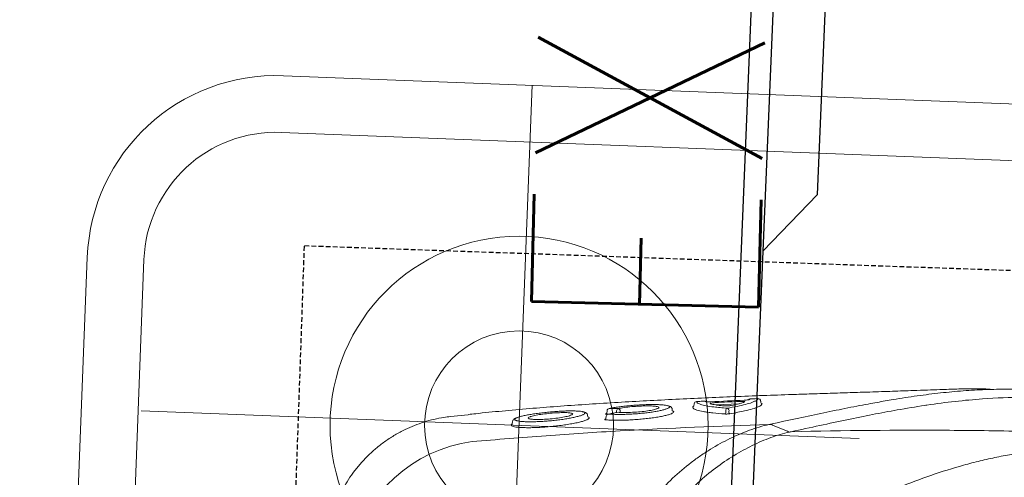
# Model space of a CAD drawing. Header units: millimetres. Extents: x 256680 to 410391, y -77299 to -22623.
# Tile 16 of 202: x 258449 to 258710, y -26248 to -26127. Entities that reach past the tile are written whole.
import ezdxf

# ---------------------------------------------------------------- set-up
doc = ezdxf.new("R2010")
doc.units = ezdxf.units.MM
doc.header["$LTSCALE"] = 2.5
doc.linetypes.add('11aa1PB-bd$0$11aa1PB-af$0$TRATTEGGIATA', pattern=[0.75, 0.5, -0.25])
for name, color, linetype, lineweight in [('CKD Equipments', 252, 'Continuous', 0), ('FURNITURES', 30, 'Continuous', 15), ('HATCH LIGHT', 250, 'Continuous', 0), ('K Equipment', 30, 'Continuous', 9), ('ROOM TEXT', 7, 'Continuous', 5)]:
    doc.layers.add(name, color=color, linetype=linetype, lineweight=lineweight)
doc.layers.add('Edges', color=7, linetype='Continuous')
doc.layers.add('FAINTEQUIP', color=253, linetype='Continuous')
doc.styles.add('MTEXT', font='romans.shx', dxfattribs={"width": 0.85})

# ---------------------------------------------------------------- blocks, each defined once
blk = doc.blocks.new('awreg')
at = {"layer": 'K Equipment'}
for p, q in [((60701.19, 14430.21, -7.42), (61051.19, 14430.24, -7.42)), ((60701.19, 14415.21, -7.42), (61051.19, 14415.24, -7.42)), ((60741.2, 14224.36, -7.42), (60741.19, 14414.36, -7.42)), ((60651.19, 14380.2, -7.42), (60651.22, 13980.2, -7.42)), ((60666.19, 14380.21, -7.42), (60666.22, 13980.21, -7.42)), ((60651.19, 14314.35, -7.42), (60841.19, 14314.37, -7.42))]:
    blk.add_line(p, q, dxfattribs=at)
for radius in [50, 25]:
    blk.add_circle((60741.19, 14314.36, -7.42), radius, dxfattribs=at)
for radius in [50, 35]:
    blk.add_arc((60701.19, 14380.21, -7.42), radius, 90.004, 180.004, dxfattribs=at)
blk = doc.blocks.new('G$C62143A14')
at = {"linetype": 'Continuous', "lineweight": 0}
for p, q in [((293.32, 389.13), (293.32, 389.13)), ((293.99, 384.45), (293.33, 389.13)), ((291.52, 372.86), (291.75, 373.03)), ((291.75, 373.03), (291.89, 372.94)), ((292.68, 372.68), (292.07, 372.73)), ((294.69, 352.82), (294.55, 352.56)), ((294.69, 352.82), (295.04, 352.87)), ((295.02, 347.96), (294.44, 348.02)), ((295.57, 347.57), (295.56, 347.78)), ((295.62, 347.42), (295.63, 347.34)), ((296.51, 347.79), (295.72, 347.85)), ((297.11, 347.26), (297.12, 347.17)), ((297.14, 330.54), (297.51, 330.6)), ((299.19, 324.84), (298.65, 324.89)), ((299.65, 313.02), (299.11, 319.03)), ((299.93, 306.87), (299.54, 307.1)), ((300.25, 307.25), (300.6, 307.28))]:
    blk.add_line(p, q, dxfattribs=at)
at = {"linetype": 'Continuous', "lineweight": 0, "flags": 128}
for points in [[(297.14, 316.41), (297.53, 316.42), (297.75, 316.42)], [(297.76, 315.55), (297.54, 315.55), (297.25, 315.55)], [(294.35, 303.89), (293.65, 301.9), (292.93, 299.88)], [(294.36, 303.9), (294.36, 303.9), (294.36, 303.9)]]:
    blk.add_lwpolyline(points, dxfattribs=at)
at = {"linetype": 'Continuous', "lineweight": 0}
for centre, radius, start, end in [((249.74, 376.79), 37.74, 9.6758, 79.5449), ((294.94, 347.26), 0.7, 12.661, 83.5815), ((296.43, 347.09), 0.7, 13.9483, 83.5267), ((296.58, 344.61), 0.647, 25.9821, 94.7257), ((296.48, 344.98), 0.693, 275.2747, 353.0745), ((298.68, 325.23), 0.348, 185.1947, 265.5072), ((299.12, 324.15), 0.697, 5.1574, 85.494), ((299.33, 321.9), 0.695, 318.7848, 5.7695), ((297.12, 316.75), 0.335, 206.4693, 272.844), ((297.27, 315.2), 0.351, 93.7086, 162.6713), ((297.78, 315.75), 0.67, 26.2861, 92.8593), ((297.71, 316.25), 0.701, 273.6779, 342.8405), ((300.37, 310.04), 0.693, 4.1684, 50.6673), ((300.53, 307.98), 0.698, 275.8053, 4.7892), ((300.28, 306.9), 0.349, 95.7954, 184.7427)]:
    blk.add_arc(centre, radius, start, end, dxfattribs=at)
for points, knots in [([(293.34, 389.13), (293.26, 389.7), (293.04, 391.17), (292.46, 393.48), (291.65, 396.06), (290.65, 398.57), (289.42, 401.09), (287.96, 403.58), (286.27, 406.01), (284.41, 408.27), (282.41, 410.34), (280.28, 412.24), (278.04, 413.94), (275.7, 415.46), (273.28, 416.78), (270.8, 417.9), (268.28, 418.84), (265.73, 419.56), (263.98, 419.98), (263.07, 420.1), (263.03, 420.11)], [0, 0, 0, 0, 0.037673, 0.095878, 0.154189, 0.212585, 0.271048, 0.33568, 0.39959, 0.46265, 0.524915, 0.586431, 0.647228, 0.707328, 0.766741, 0.825471, 0.883514, 0.940856, 0.997479, 1, 1, 1, 1]), ([(286.94, 383.13), (287.76, 376.65), (288.53, 370.15), (289.98, 357.15), (290.66, 350.64), (292.54, 331.08), (293.61, 318), (294.49, 304.89)], [0, 0, 0, 0, 0.25, 0.25, 0.5, 0.5, 1, 1, 1, 1]), ([(306.03, 246.53), (306.05, 246.74), (306.1, 247.44), (306.09, 249.1), (306.02, 251.41), (305.91, 253.61), (305.79, 255.51), (305.64, 257.64), (305.45, 260.19), (305.22, 263.27), (304.97, 266.57), (304.74, 269.7), (304.53, 272.52), (304.32, 275.47), (304.06, 279.2), (303.74, 283.72), (303.37, 289.07), (302.98, 294.49), (302.53, 300.72), (302.02, 307.68), (301.42, 315.36), (300.79, 323.06), (300.12, 330.75), (299.43, 338.41), (298.7, 346.04), (297.93, 353.61), (297.11, 361.08), (296.25, 368.42), (295.34, 375.55), (294.6, 380.92), (294.16, 383.8), (294.06, 384.46)], [0, 0, 0, 0, 0.00345, 0.046619, 0.089766, 0.112425, 0.13508, 0.158154, 0.181221, 0.209069, 0.237397, 0.25624, 0.275086, 0.294404, 0.313726, 0.346115, 0.37852, 0.411676, 0.44484, 0.491581, 0.538367, 0.585123, 0.633242, 0.681401, 0.729516, 0.779903, 0.830337, 0.880732, 0.93264, 0.98459, 1, 1, 1, 1]), ([(294.16, 352.6), (294.11, 352.65), (293.98, 352.78), (293.73, 353.31), (293.42, 354.15), (293.09, 355.26), (292.77, 356.58), (292.44, 358.09), (292.14, 359.73), (291.87, 361.47), (291.63, 363.23), (291.44, 364.97), (291.29, 366.64), (291.2, 368.2), (291.16, 369.59), (291.18, 370.78), (291.24, 371.74), (291.35, 372.47), (291.46, 372.73), (291.52, 372.86)], [0, 0, 0, 0, 0.033748, 0.0943765, 0.1550059, 0.2164046, 0.2778011, 0.3394988, 0.401186, 0.4625018, 0.5238027, 0.5842501, 0.6446877, 0.7043114, 0.7639324, 0.8229043, 0.8818778, 0.9409376, 1, 1, 1, 1]), ([(291.89, 372.94), (291.91, 372.94), (291.96, 372.91), (292.02, 372.8), (292.06, 372.73)], [0, 0, 0, 0, 0.362557, 1, 1, 1, 1]), ([(293.71, 371.53), (293.63, 371.79), (293.53, 372.04), (293.36, 372.27), (293.05, 372.57), (292.8, 372.64), (292.68, 372.68)], [0, 0, 0, 0, 0.040319, 0.556981, 0.79767, 1, 1, 1, 1]), ([(292.91, 371.44), (292.88, 371.3), (292.81, 370.96), (292.76, 370.16), (292.74, 369.11), (292.77, 367.89), (292.85, 366.53), (292.97, 365.07), (293.13, 363.56), (293.33, 362.02), (293.56, 360.51), (293.82, 359.04), (294.1, 357.68), (294.39, 356.46), (294.69, 355.42), (294.95, 354.63), (295.11, 354.31), (295.18, 354.18)], [0, 0, 0, 0, 0.051259, 0.120283, 0.188472, 0.25666, 0.324296, 0.39193, 0.459615, 0.527293, 0.595995, 0.664696, 0.734631, 0.804571, 0.875351, 0.946131, 1, 1, 1, 1]), ([(293.27, 372.08), (293.21, 372.06), (293.08, 372.03), (292.98, 371.77), (292.93, 371.56), (292.92, 371.5), (292.91, 371.44)], [0, 0, 0, 0, 0.435282, 0.87053, 0.887642, 1, 1, 1, 1]), ([(293.7, 371.55), (293.63, 371.69), (293.48, 371.99), (293.35, 372.05), (293.27, 372.08)], [0, 0, 0, 0, 0.460027, 1, 1, 1, 1]), ([(295.97, 354.29), (295.98, 354.35), (296.04, 354.57), (296.08, 355.21), (296.1, 356.17), (296.07, 357.34), (296, 358.65), (295.88, 360.07), (295.73, 361.57), (295.54, 363.11), (295.32, 364.64), (295.08, 366.13), (294.82, 367.54), (294.55, 368.81), (294.27, 369.93), (294, 370.83), (293.81, 371.37), (293.71, 371.53), (293.7, 371.55)], [0, 0, 0, 0, 0.024652, 0.093115, 0.161575, 0.22959, 0.297606, 0.365358, 0.433111, 0.501455, 0.569803, 0.639058, 0.708314, 0.778292, 0.84826, 0.918899, 0.989527, 1, 1, 1, 1]), ([(295.02, 357.12), (294.94, 357.28), (294.74, 357.66), (294.4, 358.94), (294.04, 360.69), (293.73, 362.7), (293.52, 364.71), (293.42, 366.44), (293.44, 367.69), (293.53, 368.06), (293.57, 368.21)], [0, 0, 0, 0, 0.104326, 0.2390748, 0.3747463, 0.5100267, 0.6439516, 0.7758487, 0.9059011, 1, 1, 1, 1]), ([(293.57, 368.21), (293.58, 368.28), (293.62, 368.55), (293.7, 368.56), (293.75, 368.57)], [0, 0, 0, 0, 0.273671, 1, 1, 1, 1]), ([(293.75, 368.57), (293.78, 368.56), (293.88, 368.54), (294, 368.28), (294.08, 368.1)], [0, 0, 0, 0, 0.292267, 1, 1, 1, 1]), ([(294.08, 368.1), (294.1, 368.07), (294.22, 367.87), (294.49, 366.91), (294.84, 365.29), (295.16, 363.32), (295.41, 361.3), (295.55, 359.45), (295.58, 357.95), (295.5, 357.42), (295.46, 357.16)], [0, 0, 0, 0, 0.025718, 0.168563, 0.309104, 0.450813, 0.590944, 0.727665, 0.867111, 1, 1, 1, 1]), ([(295.46, 357.16), (295.43, 357.05), (295.33, 356.78), (295.18, 356.76), (295.04, 357.07), (295.02, 357.12)], [0, 0, 0, 0, 0.3430891, 0.88625, 1, 1, 1, 1]), ([(295.04, 352.87), (295.18, 352.9), (295.45, 352.96), (295.69, 353.24), (295.84, 353.54), (295.93, 353.79), (295.96, 354.01), (295.98, 354.35)], [0, 0, 0, 0, 0.189682, 0.383118, 0.601033, 0.910563, 1, 1, 1, 1]), ([(295.18, 354.18), (295.2, 354.13), (295.31, 353.88), (295.51, 353.64), (295.73, 353.61), (295.89, 353.86), (295.95, 354.17), (295.97, 354.29)], [0, 0, 0, 0, 0.05833, 0.302284, 0.613601, 0.849253, 1, 1, 1, 1]), ([(294.55, 352.56), (294.53, 352.53), (294.46, 352.38), (294.33, 352.4), (294.2, 352.56), (294.16, 352.6)], [0, 0, 0, 0, 0.164294, 0.743142, 1, 1, 1, 1]), ([(296.72, 330.21), (296.64, 330.29), (296.48, 330.46), (296.21, 331.05), (295.92, 331.89), (295.62, 332.98), (295.33, 334.28), (295.04, 335.76), (294.78, 337.37), (294.55, 339.07), (294.35, 340.79), (294.2, 342.5), (294.09, 344.13), (294.03, 345.63), (294.02, 346.99), (294.05, 347.73), (294.07, 348.1)], [0, 0, 0, 0, 0.071618, 0.142753, 0.213878, 0.286427, 0.35898, 0.431664, 0.504338, 0.576108, 0.647879, 0.719404, 0.790924, 0.860781, 0.930635, 1, 1, 1, 1]), ([(294.07, 348.1), (294.07, 348.14), (294.08, 348.25), (294.11, 348.34), (294.16, 348.32), (294.21, 348.25), (294.23, 348.16), (294.23, 348.15)], [0, 0, 0, 0, 0.154961, 0.423114, 0.700286, 0.983621, 1, 1, 1, 1]), ([(294.44, 348.03), (294.42, 348.03), (294.36, 348.03), (294.29, 348.08), (294.24, 348.12), (294.22, 348.15), (294.22, 348.15), (294.22, 348.15)], [0, 0, 0, 0, 0.182746, 0.439819, 0.656767, 0.84565, 1, 1, 1, 1]), ([(295.56, 347.78), (295.56, 347.89), (295.56, 347.98), (295.58, 348.11), (295.59, 348.15), (295.61, 348.17), (295.62, 348.16), (295.64, 348.15), (295.65, 348.13), (295.67, 348.09), (295.68, 348.06), (295.7, 347.99), (295.71, 347.95), (295.72, 347.85)], [0, 0, 0, 0, 0.25, 0.25, 0.5, 0.5, 0.625, 0.625, 0.75, 0.75, 0.875, 0.875, 1, 1, 1, 1]), ([(295.63, 347.34), (295.62, 347.01), (295.59, 346.34), (295.6, 345.13), (295.65, 343.78), (295.75, 342.35), (295.88, 340.86), (296.05, 339.36), (296.26, 337.87), (296.48, 336.46), (296.73, 335.15), (296.99, 333.98), (297.26, 332.99), (297.49, 332.28), (297.62, 332.01), (297.67, 331.9)], [0, 0, 0, 0, 0.077175, 0.156582, 0.233739, 0.313124, 0.390191, 0.469435, 0.547696, 0.628206, 0.706882, 0.787758, 0.867927, 0.950446, 1, 1, 1, 1]), ([(296.18, 344.87), (296.1, 345.24), (296.02, 345.6), (295.94, 345.96), (295.84, 346.42), (295.73, 346.88), (295.63, 347.34)], [0, 0, 0, 0, 0.002000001, 0.002000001, 0.002000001, 0.004555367, 0.004555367, 0.004555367, 0.004555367]), ([(298.45, 331.95), (298.46, 331.99), (298.52, 332.19), (298.57, 332.76), (298.62, 333.69), (298.62, 334.81), (298.58, 336.08), (298.5, 337.45), (298.38, 338.92), (298.23, 340.41), (298.05, 341.92), (297.84, 343.39), (297.62, 344.77), (297.38, 346.07), (297.21, 346.8), (297.12, 347.17)], [0, 0, 0, 0, 0.020975, 0.103092, 0.183625, 0.266595, 0.345335, 0.426326, 0.505338, 0.586596, 0.666706, 0.749125, 0.829586, 0.912317, 1, 1, 1, 1]), ([(297.12, 347.17), (297.13, 346.81), (297.13, 346.45), (297.14, 346.09), (297.15, 345.69), (297.16, 345.29), (297.16, 344.9)], [0, 0, 0, 0, 0.002000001, 0.002000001, 0.002000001, 0.004185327, 0.004185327, 0.004185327, 0.004185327]), ([(296.09, 345.25), (296.17, 345.25), (296.31, 345.25), (296.46, 345.26), (296.53, 345.26)], [0, 0, 0, 0, 0.492258, 1, 1, 1, 1]), ([(297.58, 334.47), (297.49, 334.68), (297.28, 335.14), (296.94, 336.58), (296.61, 338.45), (296.35, 340.55), (296.19, 342.58), (296.15, 344.02), (296.17, 344.68), (296.18, 344.87)], [0, 0, 0, 0, 0.13658, 0.298557, 0.459137, 0.618553, 0.777567, 0.932744, 1, 1, 1, 1]), ([(296.54, 344.29), (296.47, 344.29), (296.39, 344.29), (296.32, 344.28), (296.25, 344.28), (296.18, 344.28), (296.16, 344.28)], [0.0009424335, 0.0009424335, 0.0009424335, 0.0009424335, 0.0012598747, 0.0012598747, 0.0012598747, 0.0015659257, 0.0015659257, 0.0015659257, 0.0015659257]), ([(297.16, 344.9), (297.28, 344.39), (297.51, 343.38), (297.82, 341.35), (298.05, 339.26), (298.19, 337.27), (298.2, 335.69), (298.16, 334.78), (298.09, 334.62), (298.08, 334.61)], [0, 0, 0, 0, 0.171047, 0.337716, 0.501919, 0.665785, 0.826587, 0.987812, 1, 1, 1, 1]), ([(261.89, 340.42), (262.18, 340.34), (262.47, 340.26), (263.05, 340.09), (263.34, 340), (264.19, 339.71), (264.75, 339.51), (266.4, 338.85), (267.46, 338.35), (269.53, 337.27), (270.53, 336.68), (272.48, 335.43), (273.41, 334.77), (276.1, 332.73), (277.76, 331.28), (280.86, 328.24), (282.3, 326.66), (283.99, 324.62), (284.32, 324.21), (284.96, 323.38), (285.28, 322.97), (286.2, 321.73), (286.79, 320.9), (288.47, 318.4), (289.48, 316.71), (291.29, 313.34), (292.1, 311.64), (293.13, 309.09), (293.45, 308.23), (294.02, 306.53), (294.28, 305.68), (294.5, 304.84)], [0, 0, 0, 0, 0.015625, 0.015625, 0.03125, 0.03125, 0.0625, 0.0625, 0.125, 0.125, 0.1875, 0.1875, 0.25, 0.25, 0.375, 0.375, 0.5, 0.5, 0.53125, 0.53125, 0.5625, 0.5625, 0.625, 0.625, 0.75, 0.75, 0.875, 0.875, 0.9375, 0.9375, 1, 1, 1, 1]), ([(298.08, 334.61), (298.03, 334.43), (297.92, 334.05), (297.73, 334.1), (297.6, 334.43), (297.58, 334.47)], [0, 0, 0, 0, 0.442836, 0.93482, 1, 1, 1, 1]), ([(292.69, 299.36), (292.26, 300.96), (291.71, 302.57), (290.72, 305), (290.36, 305.81), (289.6, 307.43), (289.2, 308.23), (287.91, 310.65), (286.95, 312.24), (284.85, 315.42), (283.7, 316.99), (281.18, 320.09), (279.83, 321.59), (276.94, 324.47), (275.4, 325.86), (272.9, 327.8), (272.03, 328.43), (270.67, 329.33), (270.21, 329.62), (269.28, 330.18), (268.8, 330.46), (267.36, 331.24), (266.37, 331.72), (264.32, 332.57), (263.27, 332.94), (262.17, 333.24)], [0, 0, 0, 0, 0.125, 0.125, 0.1875, 0.1875, 0.25, 0.25, 0.375, 0.375, 0.5, 0.5, 0.625, 0.625, 0.75, 0.75, 0.8125, 0.8125, 0.84375, 0.84375, 0.875, 0.875, 0.9375, 0.9375, 1, 1, 1, 1]), ([(297.51, 330.6), (297.64, 330.62), (297.9, 330.67), (298.14, 330.93), (298.31, 331.23), (298.4, 331.47), (298.43, 331.67), (298.44, 331.91)], [0, 0, 0, 0, 0.17949, 0.37827, 0.600214, 0.910843, 1, 1, 1, 1]), ([(297.67, 331.9), (297.7, 331.83), (297.81, 331.57), (297.99, 331.36), (298.2, 331.32), (298.35, 331.52), (298.42, 331.83), (298.45, 331.95)], [0, 0, 0, 0, 0.090668, 0.336678, 0.578374, 0.827655, 1, 1, 1, 1]), ([(297.02, 330.3), (296.99, 330.26), (296.91, 330.11), (296.8, 330.17), (296.72, 330.21)], [0, 0, 0, 0, 0.2883186, 1, 1, 1, 1]), ([(297.14, 330.54), (297.14, 330.52), (297.1, 330.38), (297.05, 330.33), (297.02, 330.3)], [0, 0, 0, 0, 0.259715, 1, 1, 1, 1]), ([(296.82, 316.6), (296.85, 317.77), (296.91, 318.83), (297.01, 320.26), (297.05, 320.72), (297.12, 321.35), (297.14, 321.56), (297.19, 321.95), (297.21, 322.14), (297.34, 323.04), (297.46, 323.63), (297.62, 324.2), (297.65, 324.31), (297.72, 324.5), (297.76, 324.59), (297.87, 324.83), (297.94, 324.95), (298.02, 325.04)], [0, 0, 0, 0, 0.25, 0.25, 0.375, 0.375, 0.4375, 0.4375, 0.5, 0.5, 0.75, 0.75, 0.8125, 0.8125, 0.875, 0.875, 1, 1, 1, 1]), ([(298.34, 325.2), (298.34, 325.19), (298.36, 325.18), (298.39, 325.12), (298.41, 325.05), (298.41, 325.05), (298.41, 325.05), (298.41, 325.05), (298.41, 325.05), (298.41, 325.03), (298.41, 325.02), (298.42, 325.01)], [0, 0, 0, 0, 0.360471, 0.996119, 1, 1, 1, 1, 1, 1, 1.104216, 1.104216, 1.104216, 1.104216]), ([(299.21, 323.4), (299.17, 323.3), (299.01, 322.93), (298.78, 321.67), (298.58, 319.9), (298.44, 317.97), (298.4, 316.69), (298.38, 316.05)], [0, 0, 0, 0, 0.101558, 0.36428, 0.634712, 0.816091, 1, 1, 1, 1]), ([(299.81, 324.21), (299.68, 324.19), (299.47, 324.14), (299.28, 323.61), (299.21, 323.4)], [0, 0, 0, 0, 0.608975, 1, 1, 1, 1]), ([(300.02, 321.97), (299.98, 322.44), (299.94, 322.9), (299.89, 323.37), (299.87, 323.65), (299.84, 323.93), (299.81, 324.21)], [0, 0, 0, 0, 0.002, 0.002, 0.002, 0.003216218, 0.003216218, 0.003216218, 0.003216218]), ([(298.95, 317.07), (298.97, 317.47), (299, 317.84), (299.05, 318.52), (299.09, 318.84), (299.2, 319.71), (299.29, 320.17), (299.39, 320.51)], [0, 0, 0, 0, 0.25, 0.25, 0.5, 0.5, 1, 1, 1, 1]), ([(299.39, 320.51), (299.41, 320.58), (299.44, 320.6), (299.48, 320.55), (299.5, 320.52), (299.53, 320.44), (299.55, 320.39), (299.58, 320.27), (299.59, 320.2), (299.63, 320.04), (299.64, 319.95), (299.67, 319.75), (299.69, 319.65), (299.71, 319.44), (299.72, 319.33), (299.73, 319.22)], [0, 0, 0, 0, 0.25, 0.25, 0.375, 0.375, 0.5, 0.5, 0.625, 0.625, 0.75, 0.75, 0.875, 0.875, 1, 1, 1, 1]), ([(299.9, 320.47), (299.88, 320.64), (299.87, 320.8), (299.86, 321.04), (299.86, 321.11), (299.85, 321.25), (299.85, 321.32), (299.85, 321.45), (299.85, 321.51), (299.86, 321.61), (299.86, 321.66), (299.88, 321.78), (299.89, 321.83), (299.91, 321.85)], [0, 0, 0, 0, 0.25, 0.25, 0.375, 0.375, 0.5, 0.5, 0.625, 0.625, 0.75, 0.75, 1, 1, 1, 1]), ([(296.94, 315.3), (296.92, 315.4), (296.9, 315.5), (296.87, 315.71), (296.86, 315.83), (296.84, 316.06), (296.83, 316.18), (296.82, 316.4), (296.82, 316.5), (296.82, 316.6)], [0, 0, 0, 0, 0.25, 0.25, 0.5, 0.5, 0.75, 0.75, 1, 1, 1, 1]), ([(299.54, 307.1), (299.53, 307.1), (299.38, 307.19), (299.02, 307.89), (298.46, 309.27), (297.9, 311.14), (297.39, 313.18), (297.09, 314.59), (296.94, 315.3)], [0, 0, 0, 0, 0.014248, 0.225084, 0.445739, 0.672661, 0.835112, 1, 1, 1, 1]), ([(298.38, 316.05), (298.57, 315.15), (298.96, 313.34), (299.55, 311.21), (300.06, 309.65), (300.35, 309.1), (300.47, 308.88)], [0, 0, 0, 0, 0.266556, 0.54057, 0.811878, 1, 1, 1, 1]), ([(299.12, 315.04), (299.11, 315.1), (299.1, 315.18), (299.07, 315.33), (299.05, 315.42), (299.02, 315.68), (298.99, 315.87), (298.97, 316.15), (298.96, 316.24), (298.95, 316.43), (298.95, 316.52), (298.94, 316.69), (298.94, 316.78), (298.94, 316.93), (298.94, 317.01), (298.95, 317.07)], [0, 0, 0, 0, 0.125, 0.125, 0.25, 0.25, 0.5, 0.5, 0.625, 0.625, 0.75, 0.75, 0.875, 0.875, 1, 1, 1, 1]), ([(300.19, 311.52), (300.11, 311.7), (300.02, 311.9), (299.85, 312.38), (299.76, 312.65), (299.49, 313.53), (299.31, 314.23), (299.12, 315.04)], [0, 0, 0, 0, 0.25, 0.25, 0.5, 0.5, 1, 1, 1, 1]), ([(300.3, 312.85), (300.31, 312.74), (300.32, 312.63), (300.33, 312.42), (300.33, 312.31), (300.34, 312.12), (300.34, 312.03), (300.34, 311.86), (300.33, 311.78), (300.32, 311.59), (300.3, 311.51), (300.26, 311.46), (300.25, 311.46), (300.22, 311.47), (300.21, 311.49), (300.19, 311.52)], [0, 0, 0, 0, 0.125, 0.125, 0.25, 0.25, 0.375, 0.375, 0.5, 0.5, 0.75, 0.75, 0.875, 0.875, 1, 1, 1, 1]), ([(300.92, 310.22), (300.9, 310.24), (300.88, 310.3), (300.84, 310.42), (300.83, 310.47), (300.81, 310.57), (300.8, 310.63), (300.76, 310.82), (300.74, 310.97), (300.7, 311.28), (300.68, 311.45), (300.67, 311.62)], [0, 0, 0, 0, 0.25, 0.25, 0.375, 0.375, 0.5, 0.5, 0.75, 0.75, 1, 1, 1, 1]), ([(301.23, 308.04), (301.19, 308.5), (301.15, 308.97), (301.11, 309.43), (301.1, 309.65), (301.08, 309.87), (301.06, 310.1)], [0, 0, 0, 0, 0.002, 0.002, 0.002, 0.002950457, 0.002950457, 0.002950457, 0.002950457]), ([(300.47, 308.88), (300.53, 308.75), (300.7, 308.38), (300.95, 308.11), (301.14, 308.06), (301.23, 308.04)], [0, 0, 0, 0, 0.205685, 0.600472, 1, 1, 1, 1]), ([(294.5, 304.84), (294.51, 304.77), (294.52, 304.69), (294.53, 304.52), (294.53, 304.43), (294.51, 304.27), (294.49, 304.19), (294.43, 304.04), (294.4, 303.97), (294.36, 303.9)], [0, 0, 0, 0, 0.25, 0.25, 0.5, 0.5, 0.75, 0.75, 1, 1, 1, 1]), ([(294.5, 304.84), (294.5, 304.84), (294.5, 304.85), (294.49, 304.86), (294.49, 304.87), (294.49, 304.88), (294.49, 304.89)], [0, 0, 0, 0, 0.000033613, 0.000033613, 0.000033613, 0.0000984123, 0.0000984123, 0.0000984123, 0.0000984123]), ([(294.49, 304.89), (295.09, 302.54), (296.29, 297.84), (297.97, 291.2), (299.52, 284.89), (300.69, 279.97), (301.27, 277.25), (301.44, 276.45)], [0, 0, 0, 0, 0.225239, 0.450475, 0.677754, 0.905051, 1, 1, 1, 1]), ([(299.98, 307.08), (299.98, 307.07), (299.98, 307.05), (299.98, 307.04), (299.98, 307), (299.97, 306.9), (299.95, 306.88), (299.93, 306.87)], [-0.134772, -0.134772, -0.134772, -0.134772, 0, 0, 0, 0.374519, 1, 1, 1, 1]), ([(292.81, 298.92), (293.68, 285.01), (294.34, 271.07), (295.02, 250.13), (295.19, 243.14), (295.43, 229.15), (295.5, 222.15), (295.54, 201.17), (295.36, 187.21), (294.56, 159.32), (293.96, 145.4), (293.13, 131.5)], [0, 0, 0, 0, 0.25, 0.25, 0.375, 0.375, 0.5, 0.5, 0.75, 0.75, 1, 1, 1, 1]), ([(301.12, 263.85), (300.65, 266.26), (299.77, 270.69), (298.2, 277.53), (296.56, 284.26), (294.77, 291.32), (293.46, 296.39), (292.81, 298.92)], [0, 0, 0, 0, 0.229395, 0.422012, 0.614832, 0.807537, 1, 1, 1, 1]), ([(265.16, 295.03), (266.9, 292.42), (268.56, 289.8), (271.72, 284.5), (273.22, 281.83), (276.08, 276.42), (277.43, 273.7), (279.98, 268.18), (281.17, 265.39), (283.41, 259.74), (284.44, 256.91), (285.85, 252.62), (286.3, 251.18), (287.14, 248.29), (287.54, 246.84), (288.29, 243.91), (288.64, 242.44), (289.27, 239.47), (289.55, 237.97), (290.02, 234.96), (290.22, 233.44), (290.43, 231.13), (290.49, 230.35), (290.55, 229.19), (290.56, 228.8), (290.59, 228.01), (290.6, 227.62), (290.62, 225.65), (290.56, 224.09), (290.35, 221.02), (290.18, 219.49), (289.77, 216.47), (289.52, 214.97), (288.95, 211.99), (288.63, 210.51), (287.95, 207.58), (287.58, 206.12), (286.8, 203.23), (286.38, 201.79), (285.07, 197.5), (284.11, 194.66), (280.98, 186.21), (278.56, 180.65), (274.42, 172.38), (272.96, 169.66), (269.9, 164.27), (268.3, 161.61), (266.62, 158.98)], [0, 0, 0, 0, 0.0625, 0.0625, 0.125, 0.125, 0.1875, 0.1875, 0.25, 0.25, 0.3125, 0.3125, 0.34375, 0.34375, 0.375, 0.375, 0.40625, 0.40625, 0.4375, 0.4375, 0.46875, 0.46875, 0.484375, 0.484375, 0.492188, 0.492188, 0.5, 0.5, 0.53125, 0.53125, 0.5625, 0.5625, 0.59375, 0.59375, 0.625, 0.625, 0.65625, 0.65625, 0.6875, 0.6875, 0.75, 0.75, 0.875, 0.875, 0.9375, 0.9375, 1, 1, 1, 1]), ([(301.44, 276.45), (301.75, 275.05), (302.55, 271.44), (303.6, 265.92), (304.62, 259.79), (305.4, 253.83), (305.96, 247.99), (306.24, 243.12), (306.35, 239.27), (306.37, 236.26), (306.35, 232.9), (306.3, 229.24), (306.24, 225.22), (306.18, 221.07), (306.13, 216.7), (306.09, 212.1), (306.06, 207.11), (306.04, 201.95), (306.04, 196.95), (306.05, 192.75), (306.06, 189.23), (306.06, 186.3), (306.05, 183.54), (306.03, 180.52), (305.98, 177.38), (305.88, 174.2), (305.73, 171.32), (305.46, 167.82), (304.99, 163.66), (304.2, 158.49), (303.16, 153), (302.17, 148.58), (301.46, 146.05), (301.24, 145.3)], [0, 0, 0, 0, 0.033599, 0.086704, 0.14001, 0.193319, 0.246393, 0.299468, 0.326258, 0.353125, 0.379834, 0.406408, 0.428618, 0.451478, 0.47167, 0.492329, 0.516002, 0.540379, 0.564065, 0.588402, 0.605742, 0.623087, 0.640895, 0.658706, 0.685242, 0.711788, 0.738802, 0.765824, 0.81871, 0.871587, 0.924587, 0.977588, 1, 1, 1, 1]), ([(304.34, 232.77), (304.34, 233.59), (304.32, 235.34), (304.17, 240.5), (303.67, 247.37), (302.53, 255.86), (301.72, 260.92), (301.15, 263.69), (301.12, 263.85)], [0, 0, 0, 0, 0.076639, 0.163762, 0.518013, 0.751525, 0.985081, 1, 1, 1, 1])]:
    blk.add_open_spline(points, degree=3, knots=knots, dxfattribs=at)
for points in [[(298.02, 325.04), (298.12, 325.16), (298.22, 325.21), (298.34, 325.2)], [(300.67, 311.62), (300.42, 314.57), (300.17, 317.52), (299.9, 320.47)], [(299.91, 321.85), (299.94, 321.91), (299.98, 321.95), (300.02, 321.97)], [(299.73, 319.22), (299.93, 317.1), (300.12, 314.97), (300.3, 312.85)], [(301.06, 310.1), (301.01, 310.12), (300.97, 310.16), (300.92, 310.22)], [(294.35, 303.89), (294.36, 303.89), (294.36, 303.89), (294.36, 303.9)], [(292.69, 299.36), (292.71, 299.54), (292.8, 299.72), (292.93, 299.88)], [(292.81, 298.92), (292.77, 299.07), (292.73, 299.22), (292.69, 299.36)]]:
    blk.add_open_spline(points, degree=3, dxfattribs=at)
at = {"layer": 'FAINTEQUIP', "color": 4, "linetype": '11aa1PB-bd$0$11aa1PB-af$0$TRATTEGGIATA'}
blk.add_lwpolyline([(337, 429.45), (338.5, 25.45), (1.5, 24.2), (0, 428.19), (337, 429.45)], dxfattribs=at)
blk = doc.blocks.new('boilerplan')
at = {"layer": 'Edges'}
for p, q in [((693.38, 60.72), (300.46, 60.72)), ((399.3, 54.95), (300.27, 54.95)), ((399.3, 54.95), (414.88, 41.12)), ((591.16, 54.95), (399.3, 54.95)), ((414.88, 41.12), (575.59, 41.12))]:
    blk.add_line(p, q, dxfattribs=at)
blk = doc.blocks.new('G$C6845078B')
blk.add_blockref('boilerplan', (-210.19, -41.12))

msp = doc.modelspace()

# ---------------------------------------------------------------- hatches: boundary and pattern name
at = {"layer": 'HATCH LIGHT', "true_color": 0x636466}
h = msp.add_hatch(dxfattribs=at)
h.set_pattern_fill('ANSI32', color=251, scale=6)
h.set_pattern_definition([(45, (193310.04, -46725.026), (-40.411153, 40.411153), []), (45, (193336.98, -46725.026), (-40.411153, 40.411153), [])])
h.paths.add_polyline_path([(270452.88, -32589.97), (270258.94, -32638.82), (270440.48, -33359.69), (257887.83, -33359.58, -0.000263), (257873.3, -33559.58), (270697.09, -33559.7)])
h.paths.add_polyline_path([(258301.77, -25157.06), (258101.69, -25157.06, -0.011972), (257620.47, -34256.03), (257821.06, -34256.03, 0.01196)])
h.paths.add_polyline_path([(258285.4, -25697.6), (267964.34, -26046.56, 0.003501), (268458.41, -26800.64), (268626.04, -26691.53), (268075.93, -25850.46), (258291.63, -25497.7, -0.000262)])
h = msp.add_hatch(dxfattribs=at)
h.set_pattern_fill('ANSI37', color=251, scale=8)
h.set_pattern_definition([(45, (193310.04, -46725.026), (-17.960512, 17.960512), []), (135, (193310.04, -46725.026), (-17.960512, -17.960512), [])])
edge = h.paths.add_edge_path()
edge.add_line((261078.94, -25798.32), (258285.4, -25697.6))
edge.add_arc((67888.04, -19659.44), 190493.08, 356.5735369, 358.1835586, ccw=False)
edge.add_line((258040.58, -31044.72), (260889.8, -31044.74))
edge.add_line((260889.8, -31044.74), (261016.3, -27535.69))
edge.add_line((261016.3, -27535.69), (260916.37, -27532.09))
edge.add_line((260916.37, -27532.09), (260887.11, -28343.52))
edge.add_line((260887.11, -28343.52), (260887.12, -28343.52))
edge.add_line((260887.12, -28343.52), (260822.27, -30142.35))
edge.add_line((260822.27, -30142.35), (260793.34, -30944.74))
edge.add_line((260793.34, -30944.74), (258161.63, -30944.72))
edge.add_line((258161.63, -30944.72), (258287.65, -27449.28))
edge.add_line((258287.65, -27449.28), (259287, -27485.31))
edge.add_line((259287, -27485.31), (259328.4, -27486.81))
edge.add_line((259328.4, -27486.81), (259332, -27386.87))
edge.add_line((259332, -27386.87), (258291.25, -27349.35))
edge.add_line((258291.25, -27349.35), (258347.16, -25799.9))
edge.add_line((258347.16, -25799.9), (259846.19, -25853.94))
edge.add_line((259846.19, -25853.94), (259835.38, -26153.75))
edge.add_line((259835.38, -26153.75), (259811.97, -26801.7))
edge.add_line((259811.97, -26801.7), (259809.33, -26874.86))
edge.add_line((259809.33, -26874.86), (259909.27, -26878.47))
edge.add_line((259909.27, -26878.47), (259946.07, -25857.54))
edge.add_line((259946.07, -25857.54), (260975.4, -25894.65))
edge.add_line((260975.4, -25894.65), (260948.79, -26632.68))
edge.add_line((260948.79, -26632.68), (261048.73, -26636.28))
edge.add_line((261048.73, -26636.28), (261078.94, -25798.32))

# ---------------------------------------------------------------- block references
at = {"layer": 'CKD Equipments', "ltscale": 10, "rotation": 87.62417962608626}
msp.add_blockref('G$C6845078B', (258651.97, -26377.51, 7.42), dxfattribs=at)
at = {"layer": 'CKD Equipments', "ltscale": 0.25, "rotation": 87.79023278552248}
msp.add_blockref('G$C62143A14', (258940.87, -26539.83), dxfattribs=at)
at = {"layer": 'FURNITURES', "xscale": -1, "rotation": 87.79023278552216}
msp.add_blockref('awreg', (275227.28, 33910.03, 7.42), dxfattribs=at)

# ---------------------------------------------------------------- texts
at = {"layer": 'ROOM TEXT', "insert": (258650.01, -25993.93), "char_height": 60, "width": 170.9174, "attachment_point": 9, "rotation": 88.5718, "style": 'MTEXT'}
msp.add_mtext('\\pxqc;EXT-02', dxfattribs=at)

doc.saveas('drawing.dxf')
